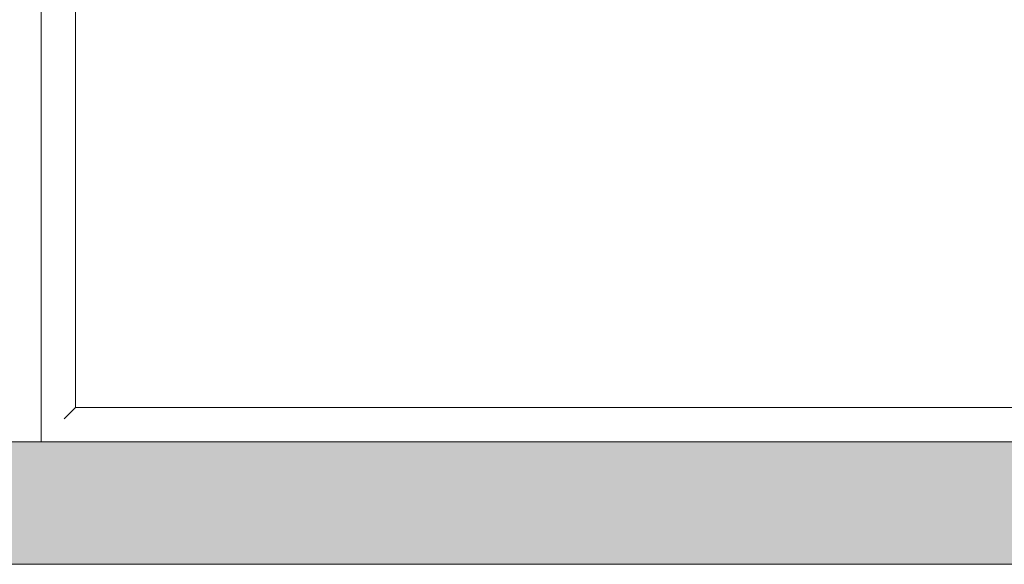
# Model space of a CAD drawing. Header units: millimetres. Extents: x -281 to 121694, y -16481 to 65128.
# Tile 43 of 256: x 14482 to 15287, y 18350 to 18795. Entities that reach past the tile are written whole.
import ezdxf

# ---------------------------------------------------------------- set-up
doc = ezdxf.new("R2010")
doc.units = ezdxf.units.MM
for name, color, linetype, lineweight in [('A--A2__Ruwbouw', 8, 'Continuous', 5), ('A--L$01A__Algemeen', 7, 'Continuous', 5), ('A--L21__Buitenwanden', 3, 'Continuous', 5), ('A--L82__LosseGebruikersInvent', 1, 'Continuous', 5)]:
    doc.layers.add(name, color=color, linetype=linetype, lineweight=lineweight)

# ---------------------------------------------------------------- blocks, each defined once
blk = doc.blocks.new('NLRS_82_FU_UN_spoekbak_gen_kad - spoelbak dxbxh 900x1200x957-V364-L_80_ 15')
at = {"layer": 'A--L$01A__Algemeen'}
for p, q in [((600, -577.32), (600, 322.68)), ((573.73, 296.41), (579.27, 301.94)), ((572, 294.68), (-572, 294.68)), ((-572, 294.68), (0, 294.68)), ((572, 294.68), (0, 294.68)), ((572, -549.32), (572, 294.68)), ((572, -549.32), (572, 294.68))]:
    blk.add_line(p, q, dxfattribs=at)
for points in [[(581.04, 303.71), (580.81, 303.49), (580.38, 303.06), (579.77, 302.45), (579.43, 302.1), (579.27, 301.94)], [(573.73, 296.41), (573.58, 296.26), (573.24, 295.91), (572.64, 295.32), (572.22, 294.89), (572, 294.68)]]:
    blk.add_open_spline(points, degree=3, dxfattribs=at)

msp = doc.modelspace()

# ---------------------------------------------------------------- hatches: boundary and pattern name
at = {"layer": 'A--A2__Ruwbouw'}
h = msp.add_hatch(color=256, dxfattribs=at)
h.paths.add_polyline_path([(17565.54, 18350), (17860, 18350), (17860, 18450), (17350, 18450), (17350, 18350)])
h.paths.add_polyline_path([(9725.45, 18350), (15850, 18350), (15850, 18450), (9355, 18450), (9355, 18350)])

# ---------------------------------------------------------------- linework, layer by layer
at = {"layer": 'A--L21__Buitenwanden'}
for p, q in [((15850, 18450), (9355, 18450)), ((9355, 18350), (15850, 18350))]:
    msp.add_line(p, q, dxfattribs=at)

# ---------------------------------------------------------------- block references
at = {"layer": 'A--L82__LosseGebruikersInvent', "rotation": 180}
msp.add_blockref('NLRS_82_FU_UN_spoekbak_gen_kad - spoelbak dxbxh 900x1200x957-V364-L_80_ 15', (15100, 18772.68), dxfattribs=at)

doc.saveas('drawing.dxf')
